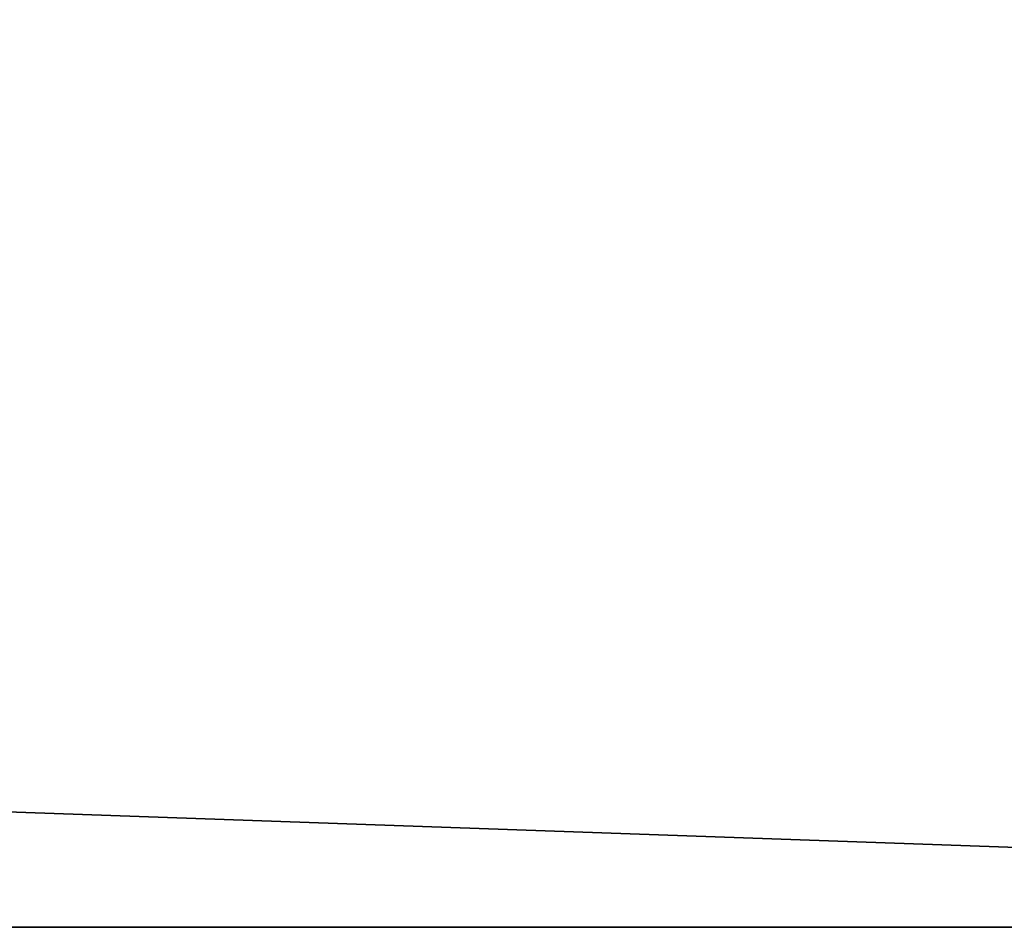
# Model space of a CAD drawing. Header units: millimetres. Extents: x -269 to 269, y -42 to 416.
# Tile 180 of 225: x 171 to 188, y -16 to 0. Entities that reach past the tile are written whole.
import ezdxf

# ---------------------------------------------------------------- set-up
doc = ezdxf.new("R2010")
doc.units = ezdxf.units.MM
doc.header["$LTSCALE"] = 65.185185
for name, color, linetype in [('13', 7, 'CONTINUOUS'), ('5', 7, 'CONTINUOUS'), ('7', 7, 'CONTINUOUS')]:
    doc.layers.add(name, color=color, linetype=linetype)

msp = doc.modelspace()

# ---------------------------------------------------------------- linework, layer by layer
at = {"layer": '13', "color": 7, "linetype": 'CONTINUOUS', "true_color": 0x404040}
for points in [[(227, -16, -447), (-227, -16, -447), (227, 68, -447), (227, -16, -447)], [(-227, -16, -447), (-227, 68, -447), (227, 68, -447), (-227, -16, -447)]]:
    msp.add_3dface(points, dxfattribs=at)
at = {"layer": '5', "color": 7, "linetype": 'CONTINUOUS', "true_color": 0x404040}
for points in [[(227, -16, -447), (-30, -16, -2.8), (-227, -16), (227, -16, -447)], [(-227, -16, -447), (227, -16, -447), (-227, -16), (-227, -16, -447)], [(30, -16, -2.8), (-30, -16, -2.8), (227, -16, -447), (30, -16, -2.8)], [(30, -16), (30, -16, -2.8), (227, -16, -447), (30, -16)], [(227, -16), (30, -16), (227, -16, -447), (227, -16)]]:
    msp.add_3dface(points, dxfattribs=at)
at = {"layer": '7', "color": 7, "linetype": 'CONTINUOUS', "true_color": 0x404040}
for points in [[(30, -16), (227, -16), (-227, 0), (30, -16)], [(-227, 0), (227, -16), (227, 0), (-227, 0)]]:
    msp.add_3dface(points, dxfattribs=at)

doc.saveas('drawing.dxf')
